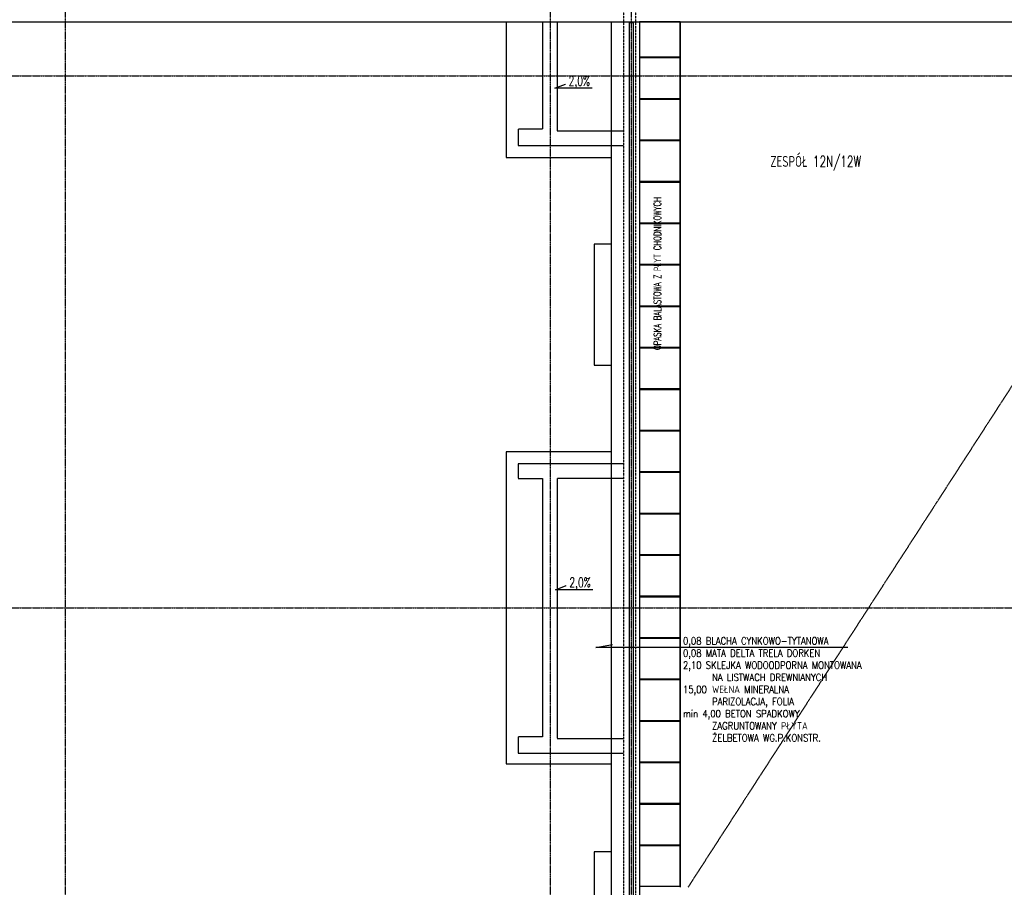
# Model space of a CAD drawing. Extents: x -7228 to 74941, y -112898 to 85621.
# Tile 37 of 256: x 57071 to 58289, y -98907 to -97834. Entities that reach past the tile are written whole.
import ezdxf
from ezdxf.enums import TextEntityAlignment as Align

# ---------------------------------------------------------------- set-up
doc = ezdxf.new("R2010")
doc.units = 0
doc.linetypes.add('CENTER', pattern=[2, 1.25, -0.25, 0.25, -0.25])
doc.linetypes.add('DASHED', pattern=[0.75, 0.5, -0.25])
doc.layers.get('0').update_dxf_attribs({"color": 101, "linetype": 'CONTINUOUS'})
for name, color, linetype in [('BB-went-opis', 8, 'CONTINUOUS'), ('Ele-balustrada', 8, 'CONTINUOUS'), ('Opis-spadki', 61, 'CONTINUOUS'), ('Os-osie glowne', 1, 'CENTER'), ('Pzt-chodniki-hatch', 252, 'CONTINUOUS'), ('Sch-opis', 51, 'CONTINUOUS'), ('W-idok', 8, 'CONTINUOUS'), ('W-idok pod', 5, 'DASHED'), ('W-izol-w', 144, 'CONTINUOUS'), ('W-widok-spadki', 61, 'CONTINUOUS')]:
    doc.layers.add(name, color=color, linetype=linetype)
doc.styles.add('ROMANS', font='romans', dxfattribs={"width": 0.85})
doc.styles.add('tab-bud$0$ROMANS', font='romans', dxfattribs={"width": 0.7})

# ---------------------------------------------------------------- blocks, each defined once
blk = doc.blocks.new('SPADKI')
at = {"ltscale": 25}
blk.add_lwpolyline([(0, 0), (0, -70), (-8, -50), (-8, -50)], dxfattribs=at)
at = {"ltscale": 25, "style": 'ROMANS', "width": 0.7}
blk.add_attdef('SP%', text='', height=18, rotation=90, dxfattribs=at).set_placement((-4.9, -24), align=Align.CENTER)
blk = doc.blocks.new('_sfkhmgkjm')
for points in [[(-3.5, 0), (-3.5, -0.5)], [(-3.5, 0), (3.5, 0), (3.5, 0)], [(3.5, 0), (3.5, -0.5)]]:
    blk.add_lwpolyline(points)
blk.add_lwpolyline([(3.5, -0.5, -0.284735), (-3.5, -0.5, -7)], format="xyb")

msp = doc.modelspace()

# ---------------------------------------------------------------- linework, layer by layer
at = {"layer": 'Ele-balustrada'}
for points in [[(57825.047, -100507.294), (57825.047, -97837.31)], [(57830.047, -100507.294), (57830.047, -97837.31)]]:
    msp.add_lwpolyline(points, dxfattribs=at)
at = {"layer": 'Os-osie glowne'}
for points in [[(57127.547, -102606.302), (57127.547, -96629.302)], [(57727.547, -102606.302), (57727.547, -96629.302)], [(57827.547, -102606.302), (57827.547, -96629.302)], [(50525.547, -97903.302), (62792.547, -97903.302)], [(50525.547, -98561.302), (62792.547, -98561.302)]]:
    msp.add_lwpolyline(points, dxfattribs=at)
at = {"layer": 'Pzt-chodniki-hatch'}
for points in [[(57837.547, -97836.302), (57837.547, -97879.792), (57887.547, -97879.792), (57887.547, -97836.302)], [(57837.547, -97881.102), (57837.547, -97931.102), (57887.547, -97931.102), (57887.547, -97881.102)], [(57837.547, -97932.412), (57837.547, -97982.412), (57887.547, -97982.412), (57887.547, -97932.412)], [(57837.547, -97983.722), (57837.547, -98033.722), (57887.547, -98033.722), (57887.547, -97983.722)], [(57837.547, -98035.032), (57837.547, -98085.032), (57887.547, -98085.032), (57887.547, -98035.032)], [(57837.547, -98086.342), (57837.547, -98136.342), (57887.547, -98136.342), (57887.547, -98086.342)], [(57837.547, -98137.652), (57837.547, -98187.652), (57887.547, -98187.652), (57887.547, -98137.652)], [(57837.547, -98188.962), (57837.547, -98238.962), (57887.547, -98238.962), (57887.547, -98188.962)], [(57837.547, -98240.272), (57837.547, -98290.272), (57887.547, -98290.272), (57887.547, -98240.272)], [(57837.547, -98291.582), (57837.547, -98341.582), (57887.547, -98341.582), (57887.547, -98291.582)], [(57837.547, -98342.892), (57837.547, -98392.892), (57887.547, -98392.892), (57887.547, -98342.892)], [(57837.547, -98394.202), (57837.547, -98444.202), (57887.547, -98444.202), (57887.547, -98394.202)], [(57837.547, -98445.512), (57837.547, -98495.512), (57887.547, -98495.512), (57887.547, -98445.512)], [(57837.547, -98496.822), (57837.547, -98546.822), (57887.547, -98546.822), (57887.547, -98496.822)], [(57837.547, -98548.132), (57837.547, -98598.132), (57887.547, -98598.132), (57887.547, -98548.132)], [(57837.547, -98599.442), (57837.547, -98649.442), (57887.547, -98649.442), (57887.547, -98599.442)], [(57837.547, -98650.752), (57837.547, -98700.752), (57887.547, -98700.752), (57887.547, -98650.752)], [(57837.547, -98702.062), (57837.547, -98752.062), (57887.547, -98752.062), (57887.547, -98702.062)], [(57837.547, -98753.372), (57837.547, -98803.372), (57887.547, -98803.372), (57887.547, -98753.372)], [(57837.547, -98804.682), (57837.547, -98854.682), (57887.547, -98854.682), (57887.547, -98804.682)], [(57837.547, -98855.992), (57837.547, -98905.992), (57887.547, -98905.992), (57887.547, -98855.992)]]:
    msp.add_lwpolyline(points, close=True, dxfattribs=at)
at = {"layer": 'Sch-opis'}
for points in [[(57783.554, -98610.613), (57804.03, -98606.772)], [(58095.152, -98610.613), (57783.554, -98610.613)]]:
    msp.add_lwpolyline(points, dxfattribs=at)
at = {"layer": 'W-idok', "linetype": 'DASHED', "ltscale": 0.5}
for p, q in [((57817.547, -97821.302), (57817.547, -101551.302)), ((57832.547, -97821.302), (57832.547, -101566.302))]:
    msp.add_line(p, q, dxfattribs=at)
at = {"layer": 'W-idok'}
msp.add_line((57887.547, -97836.302), (57887.547, -98907.302), dxfattribs=at)
at = {"layer": 'W-idok pod', "linetype": 'Continuous'}
for p, q in [((57672.547, -97836.302), (57672.547, -98004.302)), ((57672.547, -98004.302), (57802.547, -98004.302)), ((57802.547, -98368.302), (57672.547, -98368.302)), ((57672.547, -98368.302), (57672.547, -98754.302)), ((57672.547, -98754.302), (57802.547, -98754.302))]:
    msp.add_line(p, q, dxfattribs=at)
at = {"layer": 'W-idok pod'}
for points in [[(57717.547, -97836.302), (57717.547, -97969.302), (57687.547, -97969.302), (57687.547, -97989.302), (57817.547, -97989.302)], [(57735.547, -97836.302), (57735.547, -97971.302), (57817.547, -97971.302)], [(57817.547, -98383.302), (57687.547, -98383.302), (57687.547, -98401.302), (57717.547, -98401.302), (57717.547, -98721.302), (57687.547, -98721.302), (57687.547, -98741.302), (57817.547, -98741.302)], [(57817.547, -98401.302), (57735.547, -98401.302), (57735.547, -98723.302), (57817.547, -98723.302)]]:
    msp.add_lwpolyline(points, dxfattribs=at)
at = {"layer": 'W-idok pod', "linetype": 'Continuous'}
for points in [[(57802.547, -98111.302), (57781.547, -98111.302), (57781.547, -98261.302), (57802.547, -98261.302)], [(57802.547, -98863.302), (57781.547, -98863.302), (57781.547, -99013.302), (57802.547, -99013.302)]]:
    msp.add_lwpolyline(points, dxfattribs=at)
at = {"layer": 'W-izol-w', "linetype": 'Continuous'}
for p, q in [((53460.047, -97836.302), (62427.547, -97836.302)), ((57802.547, -97836.302), (57802.547, -98754.302)), ((57837.547, -97836.302), (57837.547, -101571.302)), ((57802.547, -98754.302), (57802.547, -99118.302))]:
    msp.add_line(p, q, dxfattribs=at)
at = {"layer": 'W-widok-spadki', "linetype": 'DASHED', "ltscale": 0.5}
msp.add_lwpolyline([(57897.547, -98907.302), (58360.547, -98190.302)], dxfattribs=at)

# ---------------------------------------------------------------- block references
at = {"layer": 'Ele-balustrada'}
msp.add_blockref('_sfkhmgkjm', (57827.547, -97836.302), dxfattribs=at)
at = {"layer": 'Opis-spadki', "xscale": 0.6604040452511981, "yscale": 0.6604040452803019, "zscale": 0.6604040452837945, "rotation": 270}
for p in [(57778.753, -97918.606), (57779.73, -98539.208)]:
    msp.add_blockref('SPADKI', p, dxfattribs=at).add_auto_attribs({'SP%': '2,0%'})

# ---------------------------------------------------------------- texts
at = {"layer": 'BB-went-opis', "style": 'tab-bud$0$ROMANS', "width": 0.7}
msp.add_text('ZESPÓŁ 12N/12W', height=13.44646, rotation=0, dxfattribs=at).set_placement((57999.197, -98015.84))
at = {"layer": 'Sch-opis', "style": 'ROMANS', "width": 0.7}
msp.add_text('OPASKA BALASTOWA Z PŁYT CHODNIKOWYCH', height=9, rotation=90, dxfattribs=at).set_placement((57864.021, -98242.492))
at = {"layer": 'Sch-opis', "insert": (57891.188, -98597.931), "char_height": 9, "width": 639.6, "attachment_point": 1, "style": 'ROMANS'}
msp.add_mtext('0,08 BLACHA CYNKOWO-TYTANOWA\\P0,08 MATA DELTA TRELA DORKEN\\P2,10 SKLEJKA WODOODPORNA MONTOWANA\\P^INA LISTWACH DREWNIANYCH\\P15,00^IWEŁNA MINERALNA\\P^IPARIZOLACJA, FOLIA\\Pmin 4,00 BETON SPADKOWY\\P^IZAGRUNTOWANY PŁYTA\\P^IŻELBETOWA WG.P.KONSTR.', dxfattribs=at)

doc.saveas('drawing.dxf')
